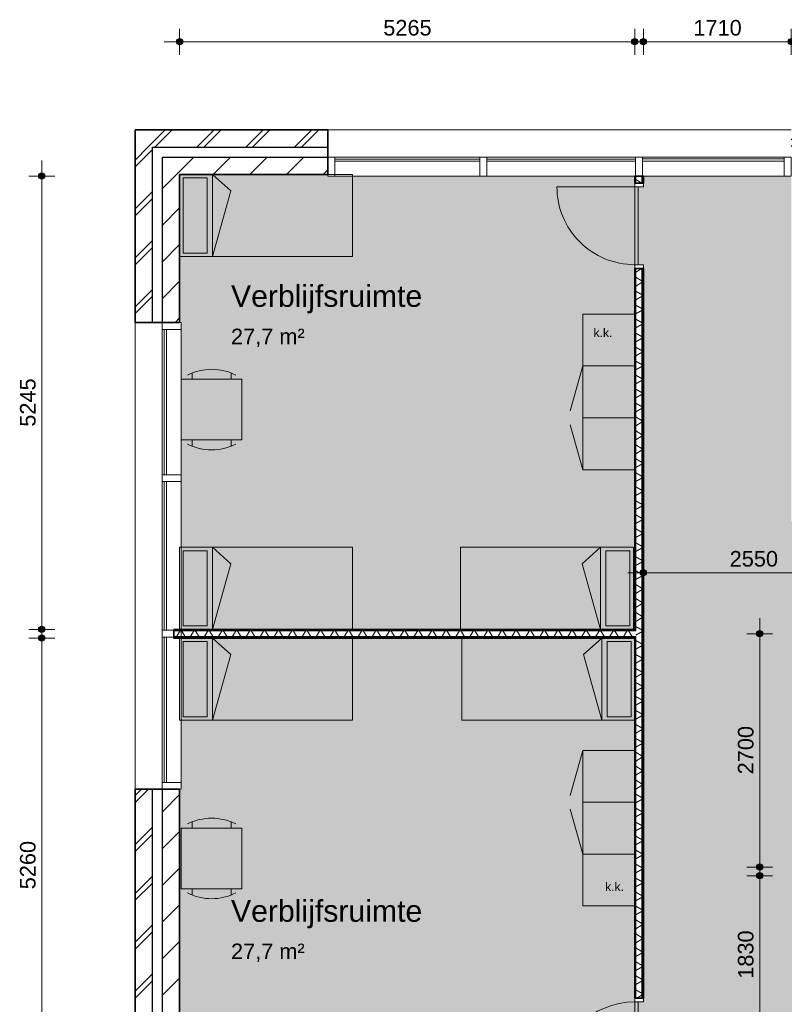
# Model space of a CAD drawing. Header units: millimetres. Extents: x 78984 to 111868, y -12028 to 35070.
# Tile 12 of 23: x 78984 to 87828, y 23678 to 35070. Entities that reach past the tile are written whole.
import ezdxf

# ---------------------------------------------------------------- set-up
doc = ezdxf.new("R2010")
doc.units = ezdxf.units.MM
doc.linetypes.add('Hidden', pattern=[4, 2, -2])
for name, color, linetype, lineweight in [('A-ANNO-DIMS', 211, 'Continuous', 9), ('A-ANNO-DIMS-100', 211, 'Continuous', 9), ('A-AREA-IDEN', 2, 'Continuous', 13), ('A-AREA-PATT', 32, 'Continuous', 9), ('A-DETL', 90, 'Continuous', 13), ('A-DOOR', 31, 'Continuous', 18), ('A-DOOR-FRAM', 31, 'Continuous', 13), ('A-GLAZ-CURT', 52, 'Continuous', 13), ('A-GLAZ-CWMG', 51, 'Continuous', 13), ('A-WALL', 113, 'Continuous', 18), ('A-WALL-PATT', 111, 'Continuous', 35), ('G-ANNO-TEXT', 231, 'Continuous', 9), ('I-WALL', 2, 'Continuous', 18)]:
    doc.layers.add(name, color=color, linetype=linetype, lineweight=lineweight)
doc.styles.add('Arial', font='arial.ttf', dxfattribs={"height": 180})
doc.styles.add('Arial_1', font='arial.ttf', dxfattribs={"height": 250})
doc.styles.add('Arial_2', font='arial.ttf', dxfattribs={"height": 100})
doc.dimstyles.new('1_8mm', dxfattribs={"dimscale": 304.8, "dimtxt": 183.646692, "dimasz": 0.918635, "dimexe": 0.492126, "dimexo": 0.0625, "dimgap": 0.059055, "dimtad": 1, "dimdec": 0, "dimrnd": 5, "dimzin": 0, "dimdsep": 46, "dimtxsty": 'Arial', "dimblk1": 'DOTSMALL', "dimblk2": 'DOTSMALL', "dimsah": 1, "dimcen": 0.09, "dimdle": 0.590551, "dimazin": 0, "dimtfac": 1, "dimtdec": 4, "dimtix": 1, "dimtmove": 0, "dimatfit": 3, "dimfxl": 0.492126, "dimfxlon": 1, "dimtvp": 1, "dimtolj": 1, "dimtzin": 0, "dimlwd": 13, "dimlwe": 13, "dimarcsym": 2})
pattern_1 = [(45, (0, 0), (-282.8427, 282.8427), []), (45, (0, 80), (-282.8427, 282.8427), [])]
pattern_2 = [(270, (83432.7, 28015.77), (200, 7e-13), []), (270, (83416.7, 28015.77), (200, 7e-13), []), (270, (83400.7, 28015.77), (200, 7e-13), []), (270, (83384.7, 28015.77), (200, 7e-13), [])]
pattern_3 = [(180, (86197.75, 22663.27), (6e-13, -200), []), (180, (86197.75, 22679.27), (6e-13, -200), []), (180, (86197.75, 22695.27), (6e-13, -200), []), (180, (86197.75, 22711.27), (6e-13, -200), [])]

# ---------------------------------------------------------------- blocks, each defined once
blk = doc.blocks.new('System Panel - glas_offset-35-7618761-plot_03')
at = {"layer": 'A-GLAZ-CURT'}
for p, q in [((820, 47), (-820, 47)), ((-820, 47), (-820, 22)), ((-820, 22), (820, 22)), ((820, 22), (820, 47))]:
    blk.add_line(p, q, dxfattribs=at)
blk = doc.blocks.new('Rectangular Mullion - 80x220-7618757-plot_03')
at = {"layer": 'A-GLAZ-CWMG'}
for p, q in [((86188, 33481), (87828, 33481)), ((86198, 33261), (87828, 33261))]:
    blk.add_line(p, q, dxfattribs=at)
blk = doc.blocks.new('Rectangular Mullion - 80x220-7501421-plot_03')
at = {"layer": 'A-GLAZ-CWMG'}
for p, q in [((-80, 0), (0, 0)), ((-80, -220), (-80, 0)), ((0, 0), (0, -220)), ((0, -220), (-80, -220))]:
    blk.add_line(p, q, dxfattribs=at)
blk = doc.blocks.new('Rectangular Mullion - 80x220-7501422-plot_03')
at = {"layer": 'A-GLAZ-CWMG'}
for p, q in [((0, 0), (-80, 0)), ((-80, 0), (-80, -220)), ((0, -220), (0, 0)), ((-80, -220), (0, -220))]:
    blk.add_line(p, q, dxfattribs=at)
blk = doc.blocks.new('System Panel - glas_offset-35-7530991-plot_03')
at = {"layer": 'A-GLAZ-CURT'}
for p, q in [((840, 47.5), (-840, 47.5)), ((-840, 47.5), (-840, 22.5)), ((-840, 22.5), (840, 22.5)), ((840, 22.5), (840, 47.5))]:
    blk.add_line(p, q, dxfattribs=at)
blk = doc.blocks.new('Rectangular Mullion - 80x220-7531157-plot_03')
at = {"layer": 'A-GLAZ-CWMG'}
for p, q in [((82628, 33481), (84308, 33481)), ((82628, 33261), (84308, 33261))]:
    blk.add_line(p, q, dxfattribs=at)
blk = doc.blocks.new('Rectangular Mullion - 80x220-7501417-plot_03')
at = {"layer": 'A-GLAZ-CWMG'}
for p, q in [((-40, 0), (40, 0)), ((-40, -220), (-40, 0)), ((40, 0), (40, -220)), ((40, -220), (-40, -220))]:
    blk.add_line(p, q, dxfattribs=at)
blk = doc.blocks.new('Rectangular Mullion - 80x220-V2-plot_03')
at = {"layer": 'A-GLAZ-CWMG'}
for p, q in [((80633, 29806), (80633, 31486)), ((80853, 29806), (80853, 31486))]:
    blk.add_line(p, q, dxfattribs=at)
blk = doc.blocks.new('System Panel - glas_offset-35-7531053-plot_03')
at = {"layer": 'A-GLAZ-CURT'}
for p, q in [((860, 47.5), (-860, 47.5)), ((-860, 47.5), (-860, 22.5)), ((-860, 22.5), (860, 22.5)), ((860, 22.5), (860, 47.5))]:
    blk.add_line(p, q, dxfattribs=at)
blk = doc.blocks.new('Rectangular Mullion - 80x220-7531050-plot_03')
at = {"layer": 'A-GLAZ-CWMG'}
for p, q in [((80633, 28006), (80633, 29726)), ((80853, 28016), (80853, 29726))]:
    blk.add_line(p, q, dxfattribs=at)
blk = doc.blocks.new('Rectangular Mullion - 80x220-7530990-plot_03')
at = {"layer": 'A-GLAZ-CWMG'}
for p, q in [((-40, 0), (40, 0)), ((-40, -220), (-40, 0)), ((40, 0), (40, -220)), ((40, -220), (-40, -220))]:
    blk.add_line(p, q, dxfattribs=at)
blk = doc.blocks.new('Rectangular Mullion - 80x220-7531052-plot_03')
at = {"layer": 'A-GLAZ-CWMG'}
for p, q in [((80633, 26246), (80633, 27926)), ((80853, 26246), (80853, 27916))]:
    blk.add_line(p, q, dxfattribs=at)
blk = doc.blocks.new('Rectangular Mullion - 80x220-V5-plot_03')
at = {"layer": 'A-GLAZ-CWMG'}
for p, q in [((84388, 33481), (86108, 33481)), ((84388, 33261), (86098, 33261))]:
    blk.add_line(p, q, dxfattribs=at)
blk = doc.blocks.new('200_32_ISR_deur_binnen - dagmaat 0900x2300-7594411-plot_03')
at = {"layer": 'A-DOOR', "lineweight": 13}
blk.add_hatch(color=256, dxfattribs=at).paths.add_polyline_path([(450, -10), (-450, -10), (-450, -50), (450, -50)])
at = {"layer": 'A-DOOR', "linetype": 'Hidden', "lineweight": 13}
blk.add_line((-450, -10), (450, -10), dxfattribs=at)
at = {"layer": 'A-DOOR', "lineweight": 13}
for p, q in [((-450, -10), (450, -10)), ((-450, -50), (-450, -10)), ((-450, -50), (-450, -950)), ((-450, -50), (450, -50)), ((450, -50), (-450, -50)), ((450, -10), (450, -50))]:
    blk.add_line(p, q, dxfattribs=at)
blk.add_arc((-450, -50), 900, 270, 0, dxfattribs=at)
at = {"layer": 'A-DOOR-FRAM'}
for p, q in [((-495, 50), (-450, 50)), ((-450, 50), (-450, -50)), ((450, -50), (450, 50)), ((450, 50), (495, 50)), ((-450, -50), (-495, -50)), ((495, -50), (450, -50))]:
    blk.add_line(p, q, dxfattribs=at)
blk = doc.blocks.new('200_32_ISR_deur_binnen - dagmaat 0900x2300-7594412-plot_03')
at = {"layer": 'A-DOOR', "lineweight": 13}
blk.add_hatch(color=256, dxfattribs=at).paths.add_polyline_path([(-450, 10), (450, 10), (450, 50), (-450, 50)])
for p, q in [((-450, 50), (-450, 950)), ((-450, 50), (450, 50)), ((-450, 50), (-450, 10)), ((450, 50), (-450, 50)), ((-450, 10), (450, 10)), ((450, 10), (450, 50))]:
    blk.add_line(p, q, dxfattribs=at)
at = {"layer": 'A-DOOR', "linetype": 'Hidden', "lineweight": 13}
blk.add_line((-450, 10), (450, 10), dxfattribs=at)
at = {"layer": 'A-DOOR', "lineweight": 13}
blk.add_arc((-450, 50), 900, 360, 90, dxfattribs=at)
at = {"layer": 'A-DOOR-FRAM'}
for p, q in [((-450, 50), (-495, 50)), ((-450, -50), (-450, 50)), ((495, 50), (450, 50)), ((450, 50), (450, -50)), ((-495, -50), (-450, -50)), ((450, -50), (495, -50))]:
    blk.add_line(p, q, dxfattribs=at)
blk = doc.blocks.new('DIMBLOCK12-plot_03')
at = {"layer": 'A-ANNO-DIMS-100', "lineweight": 25}
h = blk.add_hatch(color=256, dxfattribs=at)
edge = h.paths.add_edge_path()
edge.add_arc((86198, 34815), 35, 0, 360)
h = blk.add_hatch(color=256, dxfattribs=at)
edge = h.paths.add_edge_path()
edge.add_arc((87908, 34815), 35, 0, 360)
at = {"layer": 'A-ANNO-DIMS-100', "lineweight": 13}
for p, q in [((86198, 34815), (86198, 34965)), ((87908, 34815), (87908, 34965)), ((86018, 34815), (88088, 34815)), ((86198, 34815), (86198, 34665)), ((87908, 34815), (87908, 34665))]:
    blk.add_line(p, q, dxfattribs=at)
at = {"layer": 'A-ANNO-DIMS-100', "lineweight": 25}
for centre in [(86198, 34815), (87908, 34815)]:
    blk.add_circle(centre, 35, dxfattribs=at)
at = {"layer": 'A-ANNO-DIMS-100', "color": 0, "lineweight": 13, "insert": (86776, 35067), "char_height": 180, "width": 664.52, "attachment_point": 1, "line_spacing_factor": 0.941778, "style": 'Arial'}
blk.add_mtext('1710', dxfattribs=at)
blk = doc.blocks.new('_DotSmall')
at = {"color": 0, "linetype": 'ByBlock', "const_width": 0.5}
blk.add_lwpolyline([(-0.0625, 0, 1), (0.0625, 0, 1)], format="xyb", close=True, dxfattribs=at)
blk = doc.blocks.new('DIMBLOCK13-plot_03')
at = {"layer": 'A-ANNO-DIMS-100', "lineweight": 25}
h = blk.add_hatch(color=256, dxfattribs=at)
edge = h.paths.add_edge_path()
edge.add_arc((80834, 34815), 35, 0, 360)
h = blk.add_hatch(color=256, dxfattribs=at)
edge = h.paths.add_edge_path()
edge.add_arc((86098, 34815), 35, 0, 360)
at = {"layer": 'A-ANNO-DIMS-100', "lineweight": 13}
for p, q in [((80834, 34815), (80834, 34965)), ((86098, 34815), (86098, 34965)), ((80654, 34815), (86278, 34815)), ((80834, 34815), (80834, 34665)), ((86098, 34815), (86098, 34665))]:
    blk.add_line(p, q, dxfattribs=at)
at = {"layer": 'A-ANNO-DIMS-100', "lineweight": 25}
for centre in [(80834, 34815), (86098, 34815)]:
    blk.add_circle(centre, 35, dxfattribs=at)
at = {"layer": 'A-ANNO-DIMS-100', "color": 0, "lineweight": 13, "insert": (83189, 35067), "char_height": 180, "width": 664.52, "attachment_point": 1, "line_spacing_factor": 0.941778, "style": 'Arial'}
blk.add_mtext('5265', dxfattribs=at)
blk = doc.blocks.new('DIMBLOCK14-plot_03')
at = {"layer": 'A-ANNO-DIMS-100', "lineweight": 25}
h = blk.add_hatch(color=256, dxfattribs=at)
edge = h.paths.add_edge_path()
edge.add_arc((79239, 33261), 35, 0, 360)
h = blk.add_hatch(color=256, dxfattribs=at)
edge = h.paths.add_edge_path()
edge.add_arc((79239, 28016), 35, 0, 360)
at = {"layer": 'A-ANNO-DIMS-100', "lineweight": 13}
for p, q in [((79239, 27836), (79239, 33441)), ((79239, 33261), (79089, 33261)), ((79239, 33261), (79389, 33261)), ((79239, 28016), (79089, 28016)), ((79239, 28016), (79389, 28016))]:
    blk.add_line(p, q, dxfattribs=at)
at = {"layer": 'A-ANNO-DIMS-100', "lineweight": 25}
for centre in [(79239, 33261), (79239, 28016)]:
    blk.add_circle(centre, 35, dxfattribs=at)
at = {"layer": 'A-ANNO-DIMS-100', "color": 0, "lineweight": 13, "insert": (78987, 30361), "char_height": 180, "width": 664.52, "attachment_point": 1, "rotation": 90, "line_spacing_factor": 0.941778, "style": 'Arial'}
blk.add_mtext('5245', dxfattribs=at)
blk = doc.blocks.new('DIMBLOCK15-plot_03')
at = {"layer": 'A-ANNO-DIMS-100', "lineweight": 25}
h = blk.add_hatch(color=256, dxfattribs=at)
edge = h.paths.add_edge_path()
edge.add_arc((79239, 27916), 35, 0, 360)
h = blk.add_hatch(color=256, dxfattribs=at)
edge = h.paths.add_edge_path()
edge.add_arc((79239, 22656), 35, 0, 360)
at = {"layer": 'A-ANNO-DIMS-100', "lineweight": 13}
for p, q in [((79239, 22476), (79239, 28096)), ((79239, 27916), (79089, 27916)), ((79239, 27916), (79389, 27916)), ((79239, 22656), (79089, 22656)), ((79239, 22656), (79389, 22656))]:
    blk.add_line(p, q, dxfattribs=at)
at = {"layer": 'A-ANNO-DIMS-100', "lineweight": 25}
for centre in [(79239, 27916), (79239, 22656)]:
    blk.add_circle(centre, 35, dxfattribs=at)
at = {"layer": 'A-ANNO-DIMS-100', "color": 0, "lineweight": 13, "insert": (78987, 25009), "char_height": 180, "width": 664.52, "attachment_point": 1, "rotation": 90, "line_spacing_factor": 0.941778, "style": 'Arial'}
blk.add_mtext('5260', dxfattribs=at)
blk = doc.blocks.new('DIMBLOCK27-plot_03')
at = {"layer": 'A-ANNO-DIMS-100', "lineweight": 25}
h = blk.add_hatch(color=256, dxfattribs=at)
edge = h.paths.add_edge_path()
edge.add_arc((86198, 28672), 35, 0, 360)
h = blk.add_hatch(color=256, dxfattribs=at)
edge = h.paths.add_edge_path()
edge.add_arc((88747, 28672), 35, 0, 360)
at = {"layer": 'A-ANNO-DIMS-100', "lineweight": 13}
for p, q in [((86198, 28672), (86198, 28822)), ((88747, 28672), (88747, 28822)), ((86018, 28672), (88927, 28672)), ((86198, 28672), (86198, 28522)), ((88747, 28672), (88747, 28522))]:
    blk.add_line(p, q, dxfattribs=at)
at = {"layer": 'A-ANNO-DIMS-100', "lineweight": 25}
for centre in [(86198, 28672), (88747, 28672)]:
    blk.add_circle(centre, 35, dxfattribs=at)
at = {"layer": 'A-ANNO-DIMS-100', "color": 0, "lineweight": 13, "insert": (87196, 28923), "char_height": 180, "width": 664.52, "attachment_point": 1, "line_spacing_factor": 0.941778, "style": 'Arial'}
blk.add_mtext('2550', dxfattribs=at)
blk = doc.blocks.new('DIMBLOCK49-plot_03')
at = {"layer": 'A-ANNO-DIMS-100', "lineweight": 25}
h = blk.add_hatch(color=256, dxfattribs=at)
edge = h.paths.add_edge_path()
edge.add_arc((87543, 27966), 35, 0, 360)
h = blk.add_hatch(color=256, dxfattribs=at)
edge = h.paths.add_edge_path()
edge.add_arc((87543, 25266), 35, 0, 360)
at = {"layer": 'A-ANNO-DIMS-100', "lineweight": 13}
for p, q in [((87543, 28146), (87543, 25086)), ((87543, 27966), (87393, 27966)), ((87543, 27966), (87693, 27966)), ((87543, 25266), (87393, 25266)), ((87543, 25266), (87693, 25266))]:
    blk.add_line(p, q, dxfattribs=at)
at = {"layer": 'A-ANNO-DIMS-100', "lineweight": 25}
for centre in [(87543, 27966), (87543, 25266)]:
    blk.add_circle(centre, 35, dxfattribs=at)
at = {"layer": 'A-ANNO-DIMS-100', "color": 0, "lineweight": 13, "insert": (87291, 26339), "char_height": 180, "width": 664.52, "attachment_point": 1, "rotation": 90, "line_spacing_factor": 0.941778, "style": 'Arial'}
blk.add_mtext('2700', dxfattribs=at)
blk = doc.blocks.new('DIMBLOCK50-plot_03')
at = {"layer": 'A-ANNO-DIMS-100', "lineweight": 25}
h = blk.add_hatch(color=256, dxfattribs=at)
edge = h.paths.add_edge_path()
edge.add_arc((87543, 25166), 35, 0, 360)
h = blk.add_hatch(color=256, dxfattribs=at)
edge = h.paths.add_edge_path()
edge.add_arc((87543, 23336), 35, 0, 360)
at = {"layer": 'A-ANNO-DIMS-100', "lineweight": 13}
for p, q in [((87543, 23156), (87543, 25346)), ((87543, 25166), (87393, 25166)), ((87543, 25166), (87693, 25166)), ((87543, 23336), (87393, 23336)), ((87543, 23336), (87693, 23336))]:
    blk.add_line(p, q, dxfattribs=at)
at = {"layer": 'A-ANNO-DIMS-100', "lineweight": 25}
for centre in [(87543, 25166), (87543, 23336)]:
    blk.add_circle(centre, 35, dxfattribs=at)
at = {"layer": 'A-ANNO-DIMS-100', "color": 0, "lineweight": 13, "insert": (87291, 23974), "char_height": 180, "width": 664.52, "attachment_point": 1, "rotation": 90, "line_spacing_factor": 0.941778, "style": 'Arial'}
blk.add_mtext('1830', dxfattribs=at)

msp = doc.modelspace()

# ---------------------------------------------------------------- hatches: boundary and pattern name
at = {"layer": 'A-AREA-PATT'}
h = msp.add_hatch(color=9, dxfattribs=at)
h.paths.add_polyline_path([(86097.8, 28015.8), (86097.8, 33260.8), (82547.8, 33260.8), (82547.8, 33279.8), (80833.8, 33279.8), (80833.8, 31565.8), (80852.8, 31565.8), (80852.8, 28015.8), (84460.7, 28015.8)])
h.paths.add_polyline_path([(86137.8, 32235.8), (86147.8, 32235.8), (86147.8, 33135.8), (86137.8, 33135.8)])
h = msp.add_hatch(color=9, dxfattribs=at)
h.paths.add_polyline_path([(88647.7, 6451.8), (88647.7, 14015.7), (90447.7, 14015.7), (90447.7, 13965.7), (91347.7, 13965.7), (91347.7, 14015.7), (91647.7, 14015.7), (91647.7, 13965.7), (92547.7, 13965.7), (92547.7, 14015.7), (94347.7, 14015.7), (94347.7, 10065.7), (96777.8, 10065.7), (96777.8, 10665.7), (96827.8, 10665.7), (96827.8, 11565.7), (96777.8, 11565.7), (96777.8, 14015.7), (100677.8, 14015.7), (100677.8, 6470.8), (102297.8, 6470.8), (102297.8, 8785.6), (102347.8, 8785.6), (102347.8, 9685.6), (102297.8, 9685.6), (102297.8, 10185.6), (102347.8, 10185.6), (102347.8, 11085.6), (102297.8, 11085.6), (102297.8, 11465.8), (102047.6, 11465.8), (102047.6, 12065.8), (102297.8, 12065.8), (102297.8, 17015.8), (102347.8, 17015.8), (102347.8, 17915.8), (102297.8, 17915.8), (102297.8, 18315.8), (102347.8, 18315.8), (102347.8, 19215.8), (102297.8, 19215.8), (102297.8, 19565.2), (102047.6, 19565.2), (102047.6, 20165.2), (102297.8, 20165.2), (102297.8, 25165.7), (88747.4, 25166.5), (88747.4, 27665.6), (88547.4, 27665.6), (88547.8, 28265.8), (89147.8, 28265.8), (89147.8, 28065.8), (104107.8, 28065.8), (104107.8, 28145.8), (104157.8, 28145.8), (104157.8, 28920.8), (104107.8, 28920.8), (104107.8, 29265.7), (99670.3, 29265.7), (99670.3, 29315.7), (98895.3, 29315.7), (98895.3, 29265.7), (94282.8, 29265.7), (94282.8, 29315.7), (93507.8, 29315.7), (93507.8, 29265.7), (93207.8, 29265.7), (93207.8, 29315.7), (92432.8, 29315.7), (92432.8, 29265.7), (87907.8, 29265.7), (87907.8, 33260.8), (86197.8, 33260.8), (86197.8, 33135.8), (86147.8, 33135.8), (86147.8, 32235.8), (86197.8, 32235.8), (86197.8, 23705.7), (86147.8, 23705.7), (86147.8, 22805.7), (86197.8, 22805.7), (86197.8, 22405.7), (86147.8, 22405.7), (86147.8, 21505.7), (86197.8, 21505.7), (86197.8, 20165.8), (86447.8, 20165.8), (86447.8, 19565.8), (86197.8, 19565.8), (86197.8, 16350.7), (86147.8, 16350.7), (86147.8, 15450.7), (86197.8, 15450.7), (86197.8, 15260.7), (86147.8, 15260.7), (86147.8, 14360.7), (86197.8, 14360.7), (86197.8, 12065.8), (86447.8, 12065.8), (86447.8, 11465.8), (86197.8, 11465.8), (86197.8, 7473.5), (86147.8, 7473.5), (86147.8, 6573.5), (86197.8, 6573.5), (86197.8, 6470.8), (87827.8, 6470.8), (87827.8, 6451.8)])
h.paths.add_polyline_path([(88697.7, 8140.6), (88697.7, 8915.6), (88687.7, 8915.6), (88687.7, 8140.6)])
h.paths.add_polyline_path([(88687.7, 9910.7), (88697.7, 9910.7), (88697.7, 10685.7), (88687.7, 10685.7), (88687.7, 10068.8)])
h.paths.add_polyline_path([(96192.7, 9965.7), (96192.7, 10025.7), (94392.7, 10025.7), (94392.7, 9965.7), (96013.7, 9965.7)])
h.paths.add_polyline_path([(99177.8, 13965.7), (99177.8, 13975.7), (98277.8, 13975.7), (98277.8, 13965.7), (98902, 13965.7)])
h.paths.add_polyline_path([(95194.8, 15515.8), (89034.8, 15515.8), (89034.8, 20465.8), (89084.8, 20465.8), (89084.8, 22265.8), (89034.8, 22265.8), (89034.8, 23335.8), (95486.3, 23335.8), (95486.3, 23285.8), (96386.3, 23285.8), (96386.3, 23335.8), (99183.3, 23335.8), (99183.3, 23285.8), (100083.3, 23285.8), (100083.3, 23335.8), (100334.8, 23335.8), (100334.6, 15515.8), (100100.3, 15515.8), (100100.3, 15565.8), (99200.3, 15565.8), (99200.3, 15515.8), (96369.2, 15515.8), (96369.2, 15565.8), (95469.2, 15565.8), (95469.2, 15515.8), (95284.8, 15515.8)])
h.paths.add_polyline_path([(100580.3, 25205.7), (101480.3, 25205.7), (101480.3, 25265.7), (100580.3, 25265.7)])
h.paths.add_polyline_path([(99010.4, 25205.7), (99785.4, 25205.7), (99785.4, 25265.7), (99010.4, 25265.7)])
h.paths.add_polyline_path([(95935.2, 25205.7), (95935.2, 25265.7), (95160.2, 25265.7), (95160.2, 25205.7), (95284.8, 25205.7)])
h.paths.add_polyline_path([(93747.2, 28015.8), (93747.2, 28025.8), (92847.2, 28025.8), (92847.2, 28015.8), (93357.8, 28015.8)])
h.paths.add_polyline_path([(90097.3, 28015.8), (90097.3, 28025.8), (89197.3, 28025.8), (89197.3, 28015.8)])
h = msp.add_hatch(color=9, dxfattribs=at)
h.paths.add_polyline_path([(86097.8, 22655.7), (86097.8, 27915.8), (80852.8, 27915.8), (80852.8, 26165.8), (80833.8, 26165.8), (80833.8, 22655.7), (84460.7, 22655.7)])
h.paths.add_polyline_path([(86147.8, 22805.7), (86147.8, 23705.7), (86137.8, 23705.7), (86137.8, 22805.7)])
at = {"layer": 'A-WALL-PATT', "lineweight": 9}
h = msp.add_hatch(dxfattribs=at)
h.set_pattern_fill('FP_1', color=256, style=0, pattern_type=2)
h.set_pattern_definition(pattern_1)
h.paths.add_polyline_path([(107976.8, 33594.8), (108176.8, 33594.8), (108176.8, 33794.8), (105947.8, 33794.8), (105947.8, 33594.8)])
h.paths.add_polyline_path([(100547.8, 33594.8), (100547.8, 33794.8), (96047.8, 33794.8), (96047.8, 33594.8)])
h.paths.add_polyline_path([(94247.8, 33594.8), (94247.8, 33794.8), (92447.8, 33794.8), (92447.8, 33594.8)])
h.paths.add_polyline_path([(90647.8, 33594.8), (90647.8, 33794.8), (87907.8, 33794.8), (87907.8, 33594.8)])
h.paths.add_polyline_path([(82547.8, 33594.8), (82547.8, 33794.8), (80318.8, 33794.8), (80318.8, 33594.8), (80518.8, 33594.8)])
h = msp.add_hatch(dxfattribs=at)
h.set_pattern_fill('FP_1', color=256, style=0, pattern_type=2)
h.set_pattern_definition(pattern_1)
h.paths.add_polyline_path([(80518.8, 5936.8), (80518.8, 8165.8), (80318.8, 8165.8), (80318.8, 5936.8)])
h.paths.add_polyline_path([(80518.8, 13565.8), (80518.8, 16265.8), (80318.8, 16265.8), (80318.8, 13565.8)])
h.paths.add_polyline_path([(80518.8, 18065.8), (80518.8, 19865.8), (80318.8, 19865.8), (80318.8, 18065.8)])
h.paths.add_polyline_path([(80518.8, 21665.8), (80518.8, 26165.8), (80318.8, 26165.8), (80318.8, 21665.8)])
h.paths.add_polyline_path([(80518.8, 31565.8), (80518.8, 33594.8), (80318.8, 33594.8), (80318.8, 31565.8)])
h = msp.add_hatch(dxfattribs=at)
h.set_pattern_fill('FP_2', color=256, angle=45, style=0, pattern_type=2)
h.set_pattern_definition([(45, (0, 0), (-212.132, 212.132), [])])
h.paths.add_polyline_path([(107661.8, 33279.8), (107861.8, 33279.8), (107861.8, 33479.8), (105947.8, 33479.8), (105947.8, 33279.8), (107566.7, 33279.8)])
h.paths.add_polyline_path([(100547.8, 33279.8), (100547.8, 33479.8), (96047.8, 33479.8), (96047.8, 33279.8)])
h.paths.add_polyline_path([(94247.8, 33279.8), (94247.8, 33479.8), (92447.8, 33479.8), (92447.8, 33279.8)])
h.paths.add_polyline_path([(90647.8, 33279.8), (90647.8, 33479.8), (87907.8, 33479.8), (87907.8, 33279.8), (90237.2, 33279.8)])
h.paths.add_polyline_path([(82547.8, 33279.8), (82547.8, 33479.8), (80633.8, 33479.8), (80633.8, 33279.8), (81572.5, 33279.8)])
h = msp.add_hatch(dxfattribs=at)
h.set_pattern_fill('FP_2', color=256, angle=45, style=0, pattern_type=2)
h.set_pattern_definition([(45, (0, 0), (-212.132, 212.132), [])])
h.paths.add_polyline_path([(80833.8, 6251.8), (80833.8, 8165.8), (80633.8, 8165.8), (80633.8, 6251.8)])
h.paths.add_polyline_path([(80833.8, 13565.8), (80833.8, 16265.8), (80633.8, 16265.8), (80633.8, 13565.8)])
h.paths.add_polyline_path([(80633.8, 18065.8), (80833.8, 18065.8), (80833.8, 19865.8), (80633.8, 19865.8)])
h.paths.add_polyline_path([(80833.8, 21665.8), (80833.8, 26165.8), (80633.8, 26165.8), (80633.8, 21665.8)])
h.paths.add_polyline_path([(80833.8, 31565.8), (80833.8, 33279.8), (80633.8, 33279.8), (80633.8, 31565.8)])
h = msp.add_hatch(dxfattribs=at)
h.set_pattern_fill('FP_6', color=256, angle=90, style=0, pattern_type=2)
h.set_pattern_definition(pattern_3)
h.paths.add_polyline_path([(86110.3, 12065.8), (86110.3, 14315.7), (86097.8, 14315.7), (86097.8, 12065.8)])
h.paths.add_polyline_path([(86110.3, 15305.7), (86110.3, 15318.2), (86097.8, 15318.2), (86097.8, 15305.7)])
h.paths.add_polyline_path([(86097.8, 15393.2), (86110.3, 15393.2), (86110.3, 15405.7), (86097.8, 15405.7)])
h.paths.add_polyline_path([(86097.8, 16395.7), (86110.3, 16395.7), (86110.3, 18858.2), (86097.8, 18858.2), (86097.8, 17215.3)])
h.paths.add_polyline_path([(86097.8, 18933.2), (86110.3, 18933.2), (86110.3, 21460.7), (86097.8, 21460.7), (86097.8, 18945.7)])
h.paths.add_polyline_path([(86097.8, 22450.7), (86110.3, 22450.7), (86110.3, 22568.2), (86097.8, 22568.2), (86097.8, 22555.7)])
h.paths.add_polyline_path([(86097.8, 22643.2), (86110.3, 22643.2), (86110.3, 22760.7), (86097.8, 22760.7), (86097.8, 22655.7)])
h.paths.add_polyline_path([(86097.8, 23750.7), (86110.3, 23750.7), (86110.3, 27928.3), (86097.8, 27928.3), (86097.8, 25382.8)])
h.paths.add_polyline_path([(86110.3, 28003.3), (86110.3, 32190.8), (86097.8, 32190.8), (86097.8, 28003.3)])
h.paths.add_polyline_path([(86110.3, 33180.8), (86110.3, 33260.8), (86097.8, 33260.8), (86097.8, 33180.8)])
h = msp.add_hatch(dxfattribs=at)
h.set_pattern_fill('FP_7', color=256, angle=60, style=0, pattern_type=2)
h.set_pattern_definition([(150, (86197.75, 22663.27), (-70, -121.2436), []), (210, (86197.75, 22663.27), (70, -121.2436), [])])
h.paths.add_polyline_path([(86185.3, 12065.8), (86185.3, 14315.7), (86110.3, 14315.7), (86110.3, 12065.8)])
h.paths.add_polyline_path([(86185.3, 15305.7), (86185.3, 15405.7), (86110.3, 15405.7), (86110.3, 15305.7)])
h.paths.add_polyline_path([(86185.3, 16395.7), (86185.3, 21460.7), (86110.3, 21460.7), (86110.3, 16395.7)])
h.paths.add_polyline_path([(86110.3, 22450.7), (86185.3, 22450.7), (86185.3, 22760.7), (86110.3, 22760.7), (86110.3, 22568.2)])
h.paths.add_polyline_path([(86185.3, 23750.7), (86185.3, 32190.8), (86110.3, 32190.8), (86110.3, 23750.7)])
h.paths.add_polyline_path([(86185.3, 33180.8), (86185.3, 33260.8), (86110.3, 33260.8), (86110.3, 33180.8)])
h = msp.add_hatch(dxfattribs=at)
h.set_pattern_fill('FP_6', color=256, angle=90, style=0, pattern_type=2)
h.set_pattern_definition(pattern_3)
h.paths.add_polyline_path([(86197.8, 12065.8), (86197.8, 14315.7), (86185.3, 14315.7), (86185.3, 12065.8)])
h.paths.add_polyline_path([(86197.8, 15305.7), (86197.8, 15405.7), (86185.3, 15405.7), (86185.3, 15305.7)])
h.paths.add_polyline_path([(86197.8, 16395.7), (86197.8, 21460.7), (86185.3, 21460.7), (86185.3, 16395.7)])
h.paths.add_polyline_path([(86185.3, 22450.7), (86197.8, 22450.7), (86197.8, 22760.7), (86185.3, 22760.7)])
h.paths.add_polyline_path([(86185.3, 23750.7), (86197.8, 23750.7), (86197.8, 32190.8), (86185.3, 32190.8), (86185.3, 25382.8)])
h.paths.add_polyline_path([(86197.8, 33180.8), (86197.8, 33260.8), (86185.3, 33260.8), (86185.3, 33180.8)])
h = msp.add_hatch(dxfattribs=at)
h.set_pattern_fill('FP_4', color=256, angle=-270, style=0, pattern_type=2)
h.set_pattern_definition(pattern_2)
h.paths.add_polyline_path([(86097.8, 28003.3), (86097.8, 28015.8), (80767.7, 28015.8), (80767.7, 28003.3), (84460.7, 28003.3)])
h = msp.add_hatch(dxfattribs=at)
h.set_pattern_fill('FP_5', color=256, angle=-300, style=0, pattern_type=2)
h.set_pattern_definition([(240, (83432.71, 28015.77), (121.2436, -70), []), (300, (83432.71, 28015.77), (121.2436, 70), [])])
h.paths.add_polyline_path([(86097.8, 27928.3), (86110.3, 27928.3), (86110.3, 28003.3), (80767.7, 28003.3), (80767.7, 27928.3), (84460.7, 27928.3)])
h = msp.add_hatch(dxfattribs=at)
h.set_pattern_fill('FP_4', color=256, angle=-270, style=0, pattern_type=2)
h.set_pattern_definition(pattern_2)
h.paths.add_polyline_path([(86097.8, 27915.8), (86097.8, 27928.3), (80767.7, 27928.3), (80767.7, 27915.8), (84460.7, 27915.8)])

# ---------------------------------------------------------------- linework, layer by layer
at = {"layer": 'A-DETL', "lineweight": 9}
for p, q in [((80833.8, 33279.8), (82833.8, 33279.8)), ((80833.8, 33279.8), (80833.8, 32329.8)), ((81213.8, 32329.8), (81213.8, 33279.8)), ((81213.8, 33279.8), (81425.6, 33089.1)), ((82833.8, 33279.8), (82833.8, 32329.8)), ((80873.8, 33239.8), (80873.8, 32369.8)), ((81153.8, 33239.8), (80873.8, 33239.8)), ((81153.8, 32369.8), (81153.8, 33239.8)), ((81425.6, 33089.1), (81213.8, 32329.8)), ((80873.8, 32369.8), (81153.8, 32369.8)), ((82833.8, 32329.8), (80833.8, 32329.8)), ((80833.8, 28965.8), (82833.8, 28965.8)), ((80833.8, 28965.8), (80833.8, 28015.8)), ((81213.8, 28015.8), (81213.8, 28965.8)), ((81213.8, 28965.8), (81425.6, 28775.1)), ((82833.8, 28965.8), (82833.8, 28015.8)), ((86081.6, 28965.8), (84081.6, 28965.8)), ((84081.6, 28965.8), (84081.6, 28015.8)), ((85701.6, 28965.8), (85489.8, 28775.1)), ((85701.6, 28015.8), (85701.6, 28965.8)), ((86081.6, 28965.8), (86081.6, 28015.8)), ((80873.8, 28925.8), (80873.8, 28055.8)), ((81153.8, 28925.8), (80873.8, 28925.8)), ((81153.8, 28055.8), (81153.8, 28925.8)), ((85761.6, 28055.8), (85761.6, 28925.8)), ((85761.6, 28925.8), (86041.6, 28925.8)), ((86041.6, 28925.8), (86041.6, 28055.8)), ((81425.6, 28775.1), (81213.8, 28015.8)), ((85489.8, 28775.1), (85701.6, 28015.8)), ((80873.8, 28055.8), (81153.8, 28055.8)), ((86041.6, 28055.8), (85761.6, 28055.8)), ((82833.8, 28015.8), (80833.8, 28015.8)), ((80833.8, 27915.8), (82833.8, 27915.8)), ((80833.8, 27915.8), (80833.8, 26965.8)), ((81213.8, 26965.8), (81213.8, 27915.8)), ((81213.8, 27915.8), (81425.6, 27725.1)), ((82833.8, 27915.8), (82833.8, 26965.8)), ((84081.6, 28015.8), (86081.6, 28015.8)), ((86097.8, 27915.8), (84097.8, 27915.8)), ((84097.8, 27915.8), (84097.8, 26965.8)), ((85717.8, 27915.8), (85506, 27725.1)), ((85717.8, 26965.8), (85717.8, 27915.8)), ((86097.8, 27915.8), (86097.8, 26965.8)), ((80873.8, 27875.8), (80873.8, 27005.8)), ((81153.8, 27875.8), (80873.8, 27875.8)), ((81153.8, 27005.8), (81153.8, 27875.8)), ((85777.8, 27005.8), (85777.8, 27875.8)), ((85777.8, 27875.8), (86057.8, 27875.8)), ((86057.8, 27875.8), (86057.8, 27005.8)), ((81425.6, 27725.1), (81213.8, 26965.8)), ((85506, 27725.1), (85717.8, 26965.8)), ((80873.8, 27005.8), (81153.8, 27005.8)), ((86057.8, 27005.8), (85777.8, 27005.8)), ((82833.8, 26965.8), (80833.8, 26965.8)), ((84097.8, 26965.8), (86097.8, 26965.8))]:
    msp.add_line(p, q, dxfattribs=at)
at = {"layer": 'A-DETL'}
for p, q in [((85497.8, 31063.9), (85497.8, 31663.9)), ((85497.8, 31663.9), (86097.8, 31663.9)), ((86097.8, 31663.9), (86097.8, 31063.9)), ((85497.8, 31063.9), (85352.7, 30543.8)), ((86097.8, 31063.9), (85497.8, 31063.9)), ((86097.8, 31063.9), (85497.8, 31063.9)), ((85497.8, 31063.9), (85497.8, 30463.9)), ((86097.8, 30463.9), (86097.8, 31063.9)), ((80852.8, 30909.4), (80852.8, 30209.4)), ((81552.8, 30909.4), (80852.8, 30909.4)), ((80977.6, 30982.7), (80977.6, 30909.4)), ((81430.1, 30982.7), (81430.1, 30909.4)), ((81552.8, 30209.4), (81552.8, 30909.4)), ((86097.8, 30463.9), (85497.8, 30463.9)), ((85497.8, 30463.9), (85497.8, 29863.9)), ((86097.8, 29863.9), (86097.8, 30463.9)), ((85497.8, 29863.9), (85352.7, 30384.1)), ((80852.8, 30209.4), (81552.8, 30209.4)), ((80977.6, 30136), (80977.6, 30209.4)), ((81430.1, 30136), (81430.1, 30209.4)), ((86097.8, 29863.9), (85497.8, 29863.9)), ((85497.8, 26615.8), (85352.7, 26095.6)), ((86097.8, 26615.8), (85497.8, 26615.8)), ((85497.8, 26615.8), (85497.8, 26015.8)), ((86097.8, 26015.8), (86097.8, 26615.8)), ((86097.8, 26015.8), (85497.8, 26015.8)), ((85497.8, 26015.8), (85497.8, 25415.8)), ((86097.8, 25415.8), (86097.8, 26015.8)), ((85497.8, 25415.8), (85352.7, 25935.9)), ((80977.6, 25789.1), (80977.6, 25715.7)), ((81430.1, 25789.1), (81430.1, 25715.7)), ((80852.8, 25715.7), (80852.8, 25015.7)), ((81552.8, 25715.7), (80852.8, 25715.7)), ((81552.8, 25015.7), (81552.8, 25715.7)), ((86097.8, 25415.8), (85497.8, 25415.8)), ((85497.8, 24815.8), (85497.8, 25415.8)), ((85497.8, 25415.8), (86097.8, 25415.8)), ((86097.8, 25415.8), (86097.8, 24815.8)), ((80852.8, 25015.7), (81552.8, 25015.7)), ((80977.6, 24942.4), (80977.6, 25015.7)), ((81430.1, 24942.4), (81430.1, 25015.7)), ((86097.8, 24815.8), (85497.8, 24815.8))]:
    msp.add_line(p, q, dxfattribs=at)
for centre, start, end in [((81203.8, 30399.5), 63.41048, 116.58952), ((81203.8, 30719.2), 243.41048, 296.58952), ((81203.8, 25205.9), 63.41048, 116.58952), ((81203.8, 25525.6), 243.41048, 296.58952)]:
    msp.add_arc(centre, 625.6, start, end, dxfattribs=at)
at = {"layer": 'A-WALL', "lineweight": 35}
for p, q in [((82547.8, 33794.8), (80318.8, 33794.8)), ((80318.8, 33794.8), (80318.8, 31565.8)), ((82547.8, 33279.8), (82547.8, 33794.8)), ((80833.8, 33279.8), (82547.8, 33279.8)), ((80833.8, 31565.8), (80833.8, 33279.8)), ((80318.8, 31565.8), (80833.8, 31565.8)), ((80318.8, 26165.8), (80318.8, 21665.8)), ((80833.8, 26165.8), (80318.8, 26165.8)), ((80833.8, 21665.8), (80833.8, 26165.8))]:
    msp.add_line(p, q, dxfattribs=at)
at = {"layer": 'A-WALL'}
for p, q in [((82547.8, 33794.8), (87907.8, 33794.8)), ((80318.8, 26165.8), (80318.8, 31565.8))]:
    msp.add_line(p, q, dxfattribs=at)
at = {"layer": 'A-WALL', "lineweight": 25}
for p, q in [((80518.8, 33594.8), (82547.8, 33594.8)), ((80518.8, 31565.8), (80518.8, 33594.8)), ((80633.8, 33479.8), (82547.8, 33479.8)), ((80633.8, 31565.8), (80633.8, 33479.8)), ((86110.3, 33180.8), (86110.3, 33260.8)), ((86185.3, 33180.8), (86185.3, 33260.8)), ((86110.3, 28003.3), (86110.3, 32190.8)), ((86185.3, 23750.7), (86185.3, 32190.8)), ((80767.7, 28003.3), (86110.3, 28003.3)), ((86110.3, 27928.3), (80767.7, 27928.3)), ((86110.3, 23750.7), (86110.3, 27928.3)), ((80518.8, 21665.8), (80518.8, 26165.8)), ((80633.8, 21665.8), (80633.8, 26165.8))]:
    msp.add_line(p, q, dxfattribs=at)
at = {"layer": 'I-WALL', "lineweight": 35}
for p, q in [((86097.8, 33260.8), (86097.8, 33180.8)), ((86197.8, 33260.8), (86097.8, 33260.8)), ((86097.8, 33180.8), (86197.8, 33180.8)), ((86197.8, 33180.8), (86197.8, 33260.8)), ((86097.8, 32190.8), (86097.8, 28015.8)), ((86197.8, 32190.8), (86097.8, 32190.8)), ((86197.8, 23750.7), (86197.8, 32190.8)), ((86097.8, 28015.8), (80767.7, 28015.8)), ((80767.7, 28015.8), (80767.7, 27915.8)), ((80767.7, 27915.8), (86097.8, 27915.8)), ((86097.8, 27915.8), (86097.8, 23750.7)), ((86097.8, 23750.7), (86197.8, 23750.7))]:
    msp.add_line(p, q, dxfattribs=at)

# ---------------------------------------------------------------- block references
at = {"layer": 'A-DOOR-FRAM'}
for name, p, rotation in [('200_32_ISR_deur_binnen - dagmaat 0900x2300-7594411-plot_03', (86147.8, 32685.8), 269.9999999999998), ('200_32_ISR_deur_binnen - dagmaat 0900x2300-7594412-plot_03', (86147.8, 23255.7), 89.99999999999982)]:
    msp.add_blockref(name, p, dxfattribs=dict(at, rotation=rotation))
at = {"layer": 'A-GLAZ-CURT'}
for name, p, rotation in [('System Panel - glas_offset-35-7530991-plot_03', (83467.8, 33480.8), 180), ('System Panel - glas_offset-35-7531053-plot_03', (85247.8, 33480.8), 180), ('System Panel - glas_offset-35-7618761-plot_03', (87007.8, 33480.8), 180), ('System Panel - glas_offset-35-7530991-plot_03', (80632.8, 30645.8), 270.0000000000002), ('System Panel - glas_offset-35-7531053-plot_03', (80632.8, 28865.8), 270.0000000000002), ('System Panel - glas_offset-35-7530991-plot_03', (80632.8, 27085.8), 270.0000000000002)]:
    msp.add_blockref(name, p, dxfattribs=dict(at, rotation=rotation))
at = {"layer": 'A-GLAZ-CWMG', "extrusion": (0, 0, -1)}
for name, p in [('Rectangular Mullion - 80x220-7501421-plot_03', (-82547.8, 33480.8)), ('Rectangular Mullion - 80x220-7501417-plot_03', (-84347.8, 33480.8)), ('Rectangular Mullion - 80x220-7530990-plot_03', (-86147.8, 33480.8))]:
    msp.add_blockref(name, p, dxfattribs=at)
at = {"layer": 'A-GLAZ-CWMG'}
for name, p in [('Rectangular Mullion - 80x220-7531157-plot_03', (0, 0)), ('Rectangular Mullion - 80x220-V5-plot_03', (0, 0)), ('Rectangular Mullion - 80x220-7618757-plot_03', (0, 0)), ('Rectangular Mullion - 80x220-7501422-plot_03', (87907.8, 33480.8)), ('Rectangular Mullion - 80x220-V2-plot_03', (0, 0)), ('Rectangular Mullion - 80x220-7531050-plot_03', (0, 0)), ('Rectangular Mullion - 80x220-7531052-plot_03', (0, 0))]:
    msp.add_blockref(name, p, dxfattribs=at)
at = {"layer": 'A-GLAZ-CWMG', "rotation": 90.0000000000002}
msp.add_blockref('Rectangular Mullion - 80x220-7501422-plot_03', (80632.8, 31565.8), dxfattribs=at)
at = {"layer": 'A-GLAZ-CWMG', "extrusion": (0, 0, -1), "rotation": 269.9999999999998}
for name, p in [('Rectangular Mullion - 80x220-7530990-plot_03', (-80632.8, 29765.8)), ('Rectangular Mullion - 80x220-7530990-plot_03', (-80632.8, 27965.8)), ('Rectangular Mullion - 80x220-7501421-plot_03', (-80632.8, 26165.8))]:
    msp.add_blockref(name, p, dxfattribs=at)

# ---------------------------------------------------------------- texts
at = {"layer": 'A-AREA-IDEN', "lineweight": 9, "attachment_point": 1}
for s, insert, char_height, width, style in [('Verblijfsruimte', (81427.6, 31997.8), 250, 2677.636, 'Arial_1'), ('27,7 m²', (81427.6, 31495.4), 180, 1010.126, 'Arial'), ('Verblijfsruimte', (81427.6, 24883.1), 250, 2677.636, 'Arial_1'), ('27,7 m²', (81427.6, 24380.7), 180, 1010.126, 'Arial')]:
    msp.add_mtext(s, dxfattribs=dict(at, insert=insert, char_height=char_height, width=width, style=style))
at = {"layer": 'G-ANNO-TEXT', "color": 7, "char_height": 100, "width": 256.54, "attachment_point": 1, "style": 'Arial_2'}
for insert in [(85621.9, 31498.9), (85755.6, 25088.4)]:
    msp.add_mtext('k.k.', dxfattribs=dict(at, insert=insert))

# ---------------------------------------------------------------- dimensions: what is measured, and where the dimension line sits
at = {"layer": 'A-ANNO-DIMS', "lineweight": 13}
for base, p1, p2, override, picture, middle in [((86097.8, 34815.5), (80833.8, 34665.5), (86097.8, 34665.5), {"dimpost": '<>', "dimfxl": 5263.969782}, 'DIMBLOCK13-plot_03', (83465.8, 34925.4)), ((87907.8, 34815.5), (86197.8, 34665.5), (87907.8, 34665.5), {"dimpost": '<>', "dimfxl": 1710}, 'DIMBLOCK12-plot_03', (87052.8, 34925.4)), ((88747.4, 28671.6), (86197.8, 28821.6), (88747.4, 28521.6), {"dimpost": '<>', "dimfxl": 2567.207389}, 'DIMBLOCK27-plot_03', (87472.6, 28781.5))]:
    dim = msp.add_linear_dim(base=base, p1=p1, p2=p2, dimstyle='1_8mm', override=override, dxfattribs=at)
    dim.commit()
    dim.dimension.update_dxf_attribs({"geometry": picture, "text_midpoint": middle})
for base, p1, p2, override, picture, middle in [((79238.5, 33260.8), (79388.5, 28015.8), (79388.5, 33260.8), {"dimpost": '<>', "dimfxl": 5244.998031}, 'DIMBLOCK14-plot_03', (79128.6, 30638.3)), ((87542.7, 25265.7), (87692.7, 27965.8), (87692.7, 25265.7), {"dimpost": '<>', "dimfxl": 2700.018181}, 'DIMBLOCK49-plot_03', (87432.8, 26615.8)), ((79238.5, 27915.8), (79388.5, 22655.7), (79388.5, 27915.8), {"dimpost": '<>', "dimfxl": 5260.112848}, 'DIMBLOCK15-plot_03', (79128.6, 25285.7)), ((87542.7, 25165.7), (87692.7, 23335.8), (87692.7, 25165.7), {"dimpost": '<>', "dimfxl": 1829.981819}, 'DIMBLOCK50-plot_03', (87432.7, 24250.8))]:
    dim = msp.add_linear_dim(base=base, p1=p1, p2=p2, angle=90, dimstyle='1_8mm', override=override, dxfattribs=at)
    dim.commit()
    dim.dimension.update_dxf_attribs({"geometry": picture, "text_midpoint": middle})

doc.saveas('drawing.dxf')
